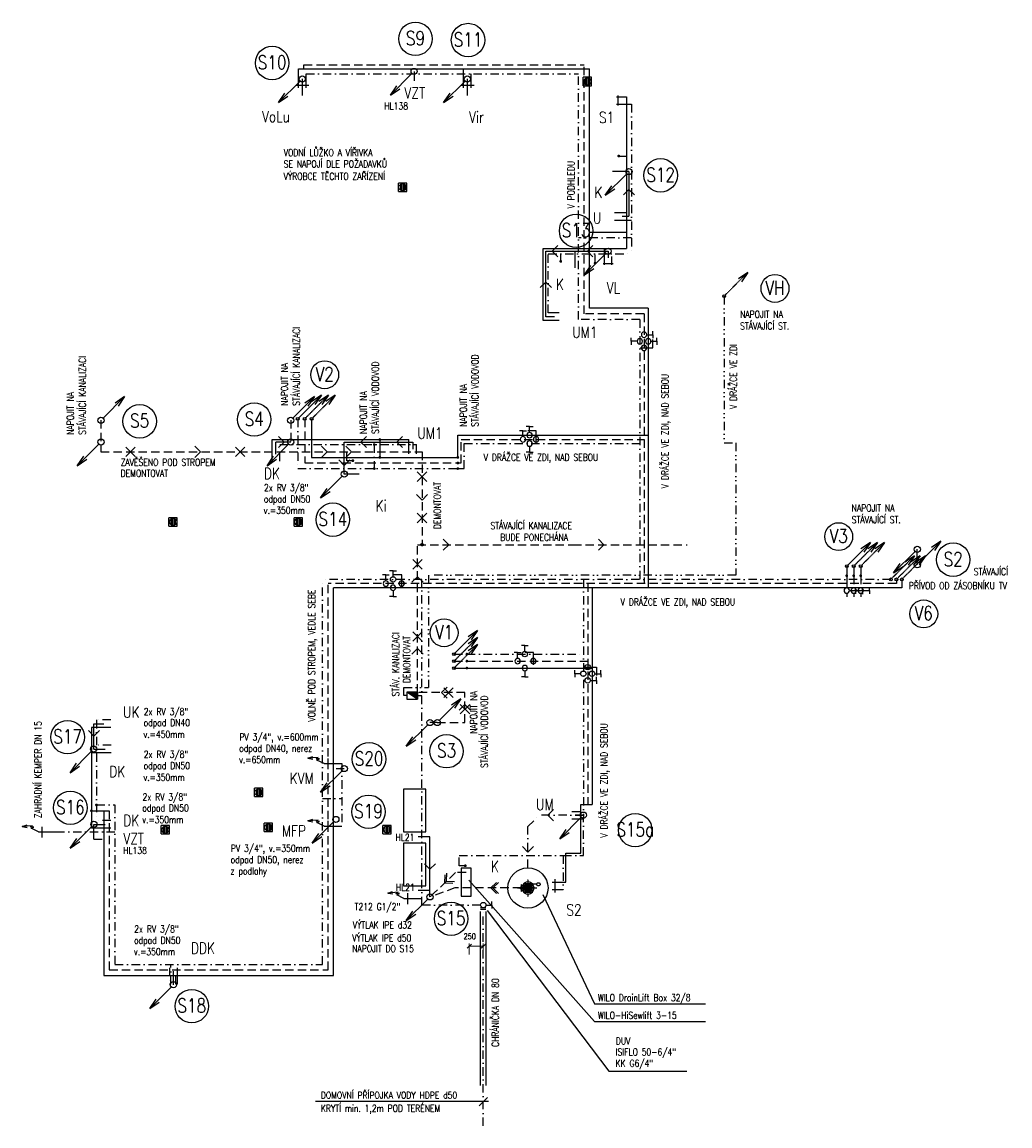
# Model space of a CAD drawing. Extents: x -388847 to -134749, y 81682 to 194994.
# Tile 11 of 23: x -233820 to -216123, y 113167 to 132945. Entities that reach past the tile are written whole.
import ezdxf
from ezdxf.enums import TextEntityAlignment as Align

# ---------------------------------------------------------------- set-up
doc = ezdxf.new("R2010")
doc.units = 0
doc.header["$MEASUREMENT"] = 0
doc.header["$PDMODE"] = 3
doc.header["$PDSIZE"] = 75
for name, pattern in [('DASHDOT', [1, 0.5, -0.25, 0, -0.25]), ('DASHED', [0.75, 0.5, -0.25]), ('DIVIDE', [1.25, 0.5, -0.25, 0, -0.25, 0, -0.25])]:
    doc.linetypes.add(name, pattern=pattern)
doc.layers.get('Defpoints').update_dxf_attribs({"lineweight": 13})
for name, color, linetype in [('P-1_S721_POTRUBI', 3, 'Continuous'), ('P2_S721_POPIS', 1, 'Continuous'), ('P2_S721_POTRUBI', 3, 'Continuous'), ('P2_S721_STOUPACKY', 4, 'Continuous'), ('ZT-ARMAT', 4, 'Continuous'), ('ZT-KAN', 3, 'Continuous'), ('ZT-KOTY', 2, 'Continuous'), ('ZT-PLYN', 40, 'PLYN'), ('ZT-TEXT', 2, 'Continuous'), ('ZT-VOD', 1, 'Continuous'), ('ZT-VODA-CST', 7, 'Continuous'), ('ZT-VODA-STOUP', 4, 'Continuous'), ('ZT-VOST', 4, 'Continuous')]:
    doc.layers.add(name, color=color, linetype=linetype)
doc.styles.add('C', font='simplexc', dxfattribs={"width": 0.8})
doc.styles.add('SIMP_CZ', font='simplex.shx', dxfattribs={"width": 0.8})
doc.styles.add('SIMPLEX', font='SIMPLEX.shx', dxfattribs={"width": 0.8})
doc.linetypes.add('PLYN', pattern='A,5,-0.2,[1,ZT01-R14,S=0.2,R=0,X=0,Y=0],-0.6', length=5.8)
doc.dimstyles.new('kam', dxfattribs={"dimscale": 50, "dimtxt": 2, "dimasz": 1.5, "dimexe": 1, "dimexo": 1, "dimgap": 1, "dimtad": 1, "dimdec": 0, "dimrnd": 5, "dimzin": 0, "dimdsep": 46, "dimtxsty": 'SIMPLEX', "dimblk": 'OBLIQUE', "dimcen": -0.09, "dimadec": 0, "dimazin": 0, "dimtfac": 1, "dimtdec": 0, "dimtmove": 2, "dimatfit": 3, "dimldrblk": 'OBLIQUE', "dimfxl": 0, "dimtolj": 1, "dimtzin": 0, "dimlwd": 0, "dimlwe": 0, "dimarcsym": 0})

# ---------------------------------------------------------------- blocks, each defined once
blk = doc.blocks.new('SSVD')
at = {"layer": 'ZT-VODA-STOUP', "linetype": 'DASHDOT'}
blk.add_line((-18, -18), (-424, -424), dxfattribs=at)
at = {"layer": 'ZT-VODA-STOUP'}
for q in [(-309, -255), (-255, -309)]:
    blk.add_line((-424, -424), q, dxfattribs=at)
blk.add_circle((0, 0), 25, dxfattribs=at)
blk = doc.blocks.new('CERKALPU')
at = {"layer": 'ZT-ARMAT', "color": 7, "linetype": 'DASHDOT'}
for p, q in [((-70, 0), (279, 0)), ((0, 70), (0, -70)), ((120, 159), (120, -159))]:
    blk.add_line(p, q, dxfattribs=at)
at = {"layer": 'ZT-ARMAT', "color": 7}
for p, q in [((105, -54), (105, 54)), ((135, -54), (135, 54))]:
    blk.add_line(p, q, dxfattribs=at)
at = {"layer": 'ZT-ARMAT', "color": 1}
blk.add_line((271, 66), (120, 66), dxfattribs=at)
at = {"layer": 'ZT-ARMAT', "color": 7}
blk.add_lwpolyline([(271, 66, 0.148436), (273, 59, 0.107107), (281, 51, 0.075999), (292, 46, 0.062868), (307, 44, 0.062868), (321, 46, 0.075999), (332, 51, 0.107107), (340, 59, 0.148436), (343, 66, 0.148436), (340, 74, 0.107107), (332, 82, 0.075999), (321, 87, 0.062868), (307, 89, 0.062868), (292, 87, 0.075999), (281, 82, 0.107107), (273, 74, 0.148436)], format="xyb", close=True, dxfattribs=at)
for centre, radius in [((0, 0), 20), ((120, 2), 76.3), ((120, 0), 56.3)]:
    blk.add_circle(centre, radius, dxfattribs=at)
blk.add_arc((120, 0), 109, 188.3754, 171.6246, dxfattribs=at)
blk = doc.blocks.new('VPUSTGEB')
at = {"layer": 'ZT-KAN', "color": 4, "linetype": 'Continuous'}
for p, q in [((-75, -75), (-75, 75)), ((75, 75), (-75, 75)), ((-40, 52), (-40, -52)), ((-14, 64), (-14, -64)), ((14, 64), (14, -64)), ((40, 52), (40, -52)), ((75, -75), (75, 75)), ((-75, -75), (75, -75))]:
    blk.add_line(p, q, dxfattribs=at)
blk.add_circle((0, 0), 65.1, dxfattribs=at)
blk = doc.blocks.new('CST')
at = {"color": 2}
blk.add_circle((0, 0), 250, dxfattribs=at)
at = {"color": 1, "style": 'SIMPLEX', "width": 0.8}
blk.add_attdef('CISLO\\STOUPACKY', text='', height=250, dxfattribs=at).set_placement((0, -113), align=Align.CENTER)
blk = doc.blocks.new('S721ST_DOLU')
for p, q in [((-39, -39), (-424, -424)), ((-424, -424), (-309, -255)), ((-424, -424), (-255, -309))]:
    blk.add_line(p, q)
blk.add_circle((0, 0), 55)
at = {"style": 'SIMP_CZ', "width": 0.8, "flags": 1}
for tag, p in [('OZNACENI', (9, -476)), ('PROFIL', (9, -818)), ('MATERIAL', (9, -1163)), ('VYSKA', (9, -1497)), ('CISTICI_KUS', (9, -1873)), ('KUS_VYSKA', (9, -2248)), ('KOLENA', (-3, -2534))]:
    blk.add_attdef(tag, p, '', height=175, dxfattribs=at)
blk = doc.blocks.new('S721ST_CISLO')
at = {"color": 7}
blk.add_circle((0, 0), 300, dxfattribs=at)
at = {"style": 'SIMP_CZ', "width": 0.8}
blk.add_attdef('CISLO_STOUPACKY', text='', height=250, dxfattribs=at).set_placement((0, -113), align=Align.CENTER)
blk = doc.blocks.new('HRDLO_PL')
at = {"layer": 'ZT-KAN', "color": 7}
for q in [(0, 99.999998), (0, -99.999998)]:
    blk.add_line((-99.999998, 0), q, dxfattribs=at)
blk = doc.blocks.new('T212')
at = {"layer": 'ZT-ARMAT', "color": 4}
for p, q in [((321, 1), (0, 0)), ((250, 101), (250, -93)), ((321, 1), (450, -64)), ((450, -64), (400, -86)), ((400, -86), (464, -88)), ((464, -88), (426, -109)), ((426, -109), (613, -96)), ((613, -96), (521, -79)), ((613, -96), (524, -125))]:
    blk.add_line(p, q, dxfattribs=at)
blk = doc.blocks.new('S721ST_NAHORU')
for p, q in [((39, 39), (424, 424)), ((424, 424), (255, 309)), ((424, 424), (309, 255))]:
    blk.add_line(p, q)
blk.add_circle((0, 0), 55)
at = {"style": 'SIMP_CZ', "width": 0.8, "flags": 1}
for tag, p in [('OZNACENI', (9, -476)), ('PROFIL', (9, -818)), ('MATERIAL', (9, -1163)), ('VYSKA', (9, -1497)), ('CISTICI_KUS', (9, -1873)), ('KUS_VYSKA', (9, -2248)), ('V_PODLAZE', (-8, -2543)), ('KOLENA', (-1, -2851)), ('ODBOCKA', (-1, -3189))]:
    blk.add_attdef(tag, p, '', height=175, dxfattribs=at)
blk = doc.blocks.new('SVH-VOD')
at = {"layer": 'ZT-VODA-CST', "color": 4, "linetype": 'DASHDOT'}
blk.add_line((143, 18), (549, 424), dxfattribs=at)
at = {"layer": 'ZT-VODA-CST', "color": 4}
for q in [(380, 309), (434, 255)]:
    blk.add_line((549, 424), q, dxfattribs=at)
at = {"layer": 'ZT-VODA-STOUP'}
for p, q in [((-107, 18), (299, 424)), ((299, 424), (130, 309)), ((299, 424), (184, 255)), ((424, 424), (255, 309)), ((424, 424), (309, 255))]:
    blk.add_line(p, q, dxfattribs=at)
at = {"layer": 'ZT-VODA-STOUP', "linetype": 'DASHED'}
blk.add_line((18, 18), (424, 424), dxfattribs=at)
at = {"layer": 'ZT-VODA-STOUP'}
for centre in [(-125, 0), (0, 0), (125, 0)]:
    blk.add_circle(centre, 25, dxfattribs=at)
blk = doc.blocks.new('SVH-SVIS')
at = {"layer": 'ZT-VODA-STOUP'}
for p, q in [((18, 143), (424, 549)), ((424, 549), (255, 434)), ((424, 424), (255, 309)), ((424, 549), (309, 380)), ((424, 424), (309, 255))]:
    blk.add_line(p, q, dxfattribs=at)
at = {"layer": 'ZT-VODA-STOUP', "linetype": 'DASHED'}
blk.add_line((18, 18), (424, 424), dxfattribs=at)
at = {"layer": 'ZT-VODA-STOUP', "color": 4, "linetype": 'DASHDOT'}
blk.add_line((18, -107), (424, 299), dxfattribs=at)
at = {"layer": 'ZT-VODA-STOUP', "color": 4}
for q in [(255, 184), (309, 130)]:
    blk.add_line((424, 299), q, dxfattribs=at)
at = {"layer": 'ZT-VODA-STOUP'}
for centre in [(0, 125), (0, 0), (0, -125)]:
    blk.add_circle(centre, 25, dxfattribs=at)
blk = doc.blocks.new('VEN')
at = {"layer": 'ZT-ARMAT', "color": 4}
for p, q in [((0, 155), (-62, 155)), ((0, 155), (62, 155)), ((0, 155), (62, 155)), ((0, 48), (0, 155))]:
    blk.add_line(p, q, dxfattribs=at)
blk.add_circle((0, 0), 48.1, dxfattribs=at)
blk = doc.blocks.new('KOHOUT')
at = {"layer": 'ZT-ARMAT', "color": 4}
for p, q in [((0, 155), (148, 155)), ((0, 155), (148, 155)), ((0, -69), (0, 155))]:
    blk.add_line(p, q, dxfattribs=at)
blk.add_circle((0, 0), 48.1, dxfattribs=at)
blk = doc.blocks.new('ZKN')
at = {"layer": 'ZT-ARMAT', "color": 4}
for p, q in [((-97.4025, -64.935), (-97.4025, 64.935)), ((-97.4025, 64.935), (97.4025, -64.935)), ((97.4025, 64.935), (-97.4025, 64.935)), ((97.4025, -64.935), (97.4025, 64.935)), ((-97.4025, -64.935), (97.4025, -64.935))]:
    blk.add_line(p, q, dxfattribs=at)
blk.add_solid([(-97.4025, 64.935), (-97.4025, -64.935), (97.4025, -64.935)], dxfattribs=at)
blk = doc.blocks.new('_OBLIQUE')
at = {"color": 0, "linetype": 'ByBlock'}
blk.add_line((-0.5, -0.5), (0.5, 0.5), dxfattribs=at)
blk = doc.blocks.new('*D309')
at = {"layer": 'Defpoints', "color": 0, "ltscale": 300}
for p in [(-225558, 116387), (-225808, 116190), (-225558, 116190)]:
    blk.add_point(p, dxfattribs=at)
at = {"layer": 'ZT-KOTY', "color": 0, "lineweight": 0, "ltscale": 300}
for p, q in [((-225808, 116240), (-225808, 116437)), ((-225808, 116387), (-225558, 116387)), ((-225558, 116240), (-225558, 116437))]:
    blk.add_line(p, q, dxfattribs=at)
at = {"layer": 'ZT-KOTY', "color": 0, "ltscale": 300, "insert": (-225800, 116562), "char_height": 100, "attachment_point": 5, "style": 'SIMPLEX', "bg_fill": 3, "box_fill_scale": 1.25, "bg_fill_color": 256, "bg_fill_true_color": 13158600, "bg_fill_transparency": 0}
blk.add_mtext('\\A1;250', dxfattribs=at)
at = {"layer": 'ZT-KOTY', "color": 0, "lineweight": 0, "ltscale": 300, "xscale": 75, "yscale": 75, "zscale": 75, "rotation": 180}
blk.add_blockref('_OBLIQUE', (-225808, 116387), dxfattribs=at)
at = {"layer": 'ZT-KOTY', "color": 0, "lineweight": 0, "ltscale": 300, "xscale": 75, "yscale": 75, "zscale": 75}
blk.add_blockref('_OBLIQUE', (-225558, 116387), dxfattribs=at)

msp = doc.modelspace()

# ---------------------------------------------------------------- linework, layer by layer
at = {"color": 7, "linetype": 'DASHDOT', "ltscale": 300}
for p, q in [((-228882.6, 125835), (-228882.6, 124945)), ((-228882.6, 124945), (-226008.2, 124945)), ((-218796.4, 123195), (-218796.4, 123025)), ((-226082.6, 121620), (-225851.4, 121620))]:
    msp.add_line(p, q, dxfattribs=at)
at = {"color": 7, "linetype": 'DASHED', "ltscale": 300}
for p, q in [((-228757.6, 125835), (-228757.6, 125045)), ((-226737, 120930.7), (-226737, 123580.4)), ((-218921.4, 123195), (-218921.4, 123025)), ((-226082.6, 121495), (-225851.4, 121495)), ((-225887.1, 120930.7), (-226737, 120930.7)), ((-225887.1, 120395), (-225887.1, 120930.7)), ((-226382.6, 120395), (-225887.1, 120395))]:
    msp.add_line(p, q, dxfattribs=at)
at = {"color": 7, "linetype": 'Continuous', "ltscale": 300}
for p, q in [((-228632.6, 125835), (-228632.6, 125145.3)), ((-228632.6, 125145.3), (-226014.6, 125144.9)), ((-219046.4, 123195), (-219046.4, 123025)), ((-226082.6, 121370), (-225696.7, 121370))]:
    msp.add_line(p, q, dxfattribs=at)
at = {"color": 7, "ltscale": 300}
msp.add_line((-217782.6, 123220), (-217782.6, 123499), dxfattribs=at)
at = {"layer": 'P2_S721_POTRUBI', "ltscale": 300}
for p, q in [((-228801.9, 131926.1), (-228801.9, 131626.4)), ((-226796.5, 132060), (-226796.5, 131890.5)), ((-225843.6, 131926.1), (-225843.6, 131626.4)), ((-222947.6, 130265), (-223243.3, 130265)), ((-222947.6, 130265), (-222947.6, 129465)), ((-223072.6, 129465), (-222947.6, 129465)), ((-224437.6, 127663.4), (-224437.6, 128840)), ((-224437.6, 128840), (-223912.6, 128840)), ((-223912.6, 128544.3), (-223912.6, 128840)), ((-223912.6, 128840), (-223322.9, 128840)), ((-223322.9, 128840), (-223322.9, 128719.7)), ((-224281.2, 127663.4), (-224437.6, 127663.4)), ((-229272.6, 125203.1), (-229272.6, 125420)), ((-229007.6, 125420), (-229272.6, 125420)), ((-228047.6, 124845), (-228047.6, 125420)), ((-228047.6, 125420), (-226822.6, 125420)), ((-226822.6, 125420), (-226822.6, 125293.5)), ((-227781.9, 124845), (-228047.6, 124845)), ((-232532.6, 119920), (-232532.6, 120370)), ((-232532.6, 120370), (-232355, 120370)), ((-232537.1, 119920), (-232333.9, 119920)), ((-228193.8, 119569.9), (-228047.6, 119569.9)), ((-232532.6, 118306.2), (-232532.6, 118570)), ((-232532.6, 118570), (-232329.4, 118570)), ((-232532.6, 118306.2), (-232384, 118306.2)), ((-226512.6, 118349), (-226726.5, 118349)), ((-226512.6, 117270), (-226512.6, 118349)), ((-226512.6, 117384), (-226726.5, 117384)), ((-231107.6, 115695), (-231107.6, 115937.8))]:
    msp.add_line(p, q, dxfattribs=at)
at = {"layer": 'P2_S721_POTRUBI', "linetype": 'DASHED', "ltscale": 300}
msp.add_line((-223762.6, 118735), (-223912.6, 118735), dxfattribs=at)
at = {"layer": 'ZT-KAN', "color": 7, "linetype": 'DASHED', "ltscale": 300}
for p, q in [((-232407.6, 125810), (-232407.6, 125245)), ((-229007.6, 125810), (-229007.6, 125420)), ((-232407.6, 125245), (-226654.8, 125245)), ((-226654.8, 125245), (-226654.8, 123580.4)), ((-228757.6, 125045), (-226014.6, 125045)), ((-226737, 123580.4), (-223949.7, 123580.4)), ((-223949.7, 123580.4), (-221903.7, 123580.4))]:
    msp.add_line(p, q, dxfattribs=at)
at = {"layer": 'ZT-KAN', "ltscale": 300}
for p, q in [((-231963.6, 125159.4), (-231792.3, 125330.6)), ((-231963.6, 125330.6), (-231792.3, 125159.4)), ((-229999.6, 125159.4), (-229828.3, 125330.6)), ((-229999.6, 125330.6), (-229828.3, 125159.4)), ((-226740.4, 124714.5), (-226569.2, 124885.8)), ((-226740.4, 124885.8), (-226569.2, 124714.5)), ((-226740.4, 123975), (-226569.2, 124146.2)), ((-226740.4, 124146.2), (-226569.2, 123975)), ((-226822.6, 123141.9), (-226651.3, 123313.1)), ((-226822.6, 123313.1), (-226651.3, 123141.9)), ((-226822.6, 121849.9), (-226651.3, 122021.2)), ((-226822.6, 122021.2), (-226651.3, 121849.9)), ((-226267, 120845.1), (-226095.7, 121016.4)), ((-226267, 121016.4), (-226095.7, 120845.1)), ((-225972.7, 120547.9), (-225801.5, 120719.1)), ((-225972.7, 120719.1), (-225801.5, 120547.9)), ((-226382.6, 120395), (-226512.6, 120395))]:
    msp.add_line(p, q, dxfattribs=at)
at = {"layer": 'ZT-KAN', "linetype": 'DASHDOT', "ltscale": 300}
for p, q in [((-224757.6, 118529.3), (-224551.9, 118735)), ((-223762.6, 118735), (-224551.9, 118735)), ((-224757.6, 117790), (-224757.6, 118529.3))]:
    msp.add_line(p, q, dxfattribs=at)
at = {"layer": 'ZT-KAN', "color": 3, "linetype": 'Continuous', "ltscale": 300}
msp.add_line((-223912.6, 118735), (-223762.6, 118735), dxfattribs=at)
at = {"layer": 'ZT-KAN', "color": 3, "linetype": 'DASHED', "ltscale": 300}
for p, q in [((-226053.3, 117705.2), (-226512.6, 117270)), ((-225866.9, 117705.2), (-226053.3, 117705.2)), ((-226066.5, 117430), (-226512.6, 117270)), ((-224877.6, 117430), (-226066.5, 117430))]:
    msp.add_line(p, q, dxfattribs=at)
at = {"layer": 'ZT-KAN', "color": 2, "linetype": 'Continuous', "ltscale": 20}
for p, q in [((-225814, 117568.6), (-223562.7, 115035.6)), ((-224492.7, 117311), (-223562.7, 115351.8)), ((-225489.6, 117025.3), (-223311.4, 114148.8)), ((-223562.7, 115351.8), (-221577.5, 115351.8)), ((-223562.7, 115035.6), (-221577.5, 115035.6)), ((-223311.4, 114148.8), (-221912.7, 114148.8))]:
    msp.add_line(p, q, dxfattribs=at)
at = {"layer": 'ZT-KAN', "color": 3, "ltscale": 10}
msp.add_lwpolyline([(-225953, 117285.1), (-225773, 117285.1), (-225773, 117785.1), (-225953, 117785.1)], close=True, dxfattribs=at)
at = {"layer": 'ZT-KAN', "color": 7, "linetype": 'DASHED', "ltscale": 300}
msp.add_circle((-226654.8, 123580.4), 21.1, dxfattribs=at)
at = {"layer": 'ZT-KAN', "color": 3, "ltscale": 10}
msp.add_circle((-224757.6, 117430), 360, dxfattribs=at)
at = {"layer": 'ZT-PLYN', "color": 40, "linetype": 'Continuous', "ltscale": 300}
for p, q in [((-225607.6, 113890), (-225607.6, 117010)), ((-225507.6, 113890), (-225507.6, 117010))]:
    msp.add_line(p, q, dxfattribs=at)
at = {"layer": 'ZT-VOD', "color": 1, "linetype": 'DASHED', "ltscale": 300}
for p, q in [((-228772.6, 132105), (-228772.6, 132180)), ((-228772.6, 132180), (-223752.7, 132180)), ((-223752.7, 127716.8), (-223752.7, 132180)), ((-222677.9, 127716.8), (-223752.7, 127716.8)), ((-222677.9, 127716.8), (-222677.9, 122884.7)), ((-225951.1, 125468.4), (-222677.9, 125468.4)), ((-225951.1, 125045), (-225951.1, 125468.4)), ((-226014.6, 125045), (-225951.1, 125045)), ((-218921.4, 123025), (-218921.4, 122806.6)), ((-218157.7, 122884.7), (-228339.6, 122884.7)), ((-228339.6, 115961), (-228339.6, 122884.7)), ((-223687.4, 122884.7), (-223687.4, 118926.9)), ((-218157.7, 122959.7), (-218157.7, 122884.7)), ((-218921.4, 122710.5), (-218921.4, 122649.2)), ((-225851.4, 121495), (-223687.4, 121495)), ((-232257.6, 118813.8), (-232257.6, 115961)), ((-232257.6, 115961), (-228339.6, 115961))]:
    msp.add_line(p, q, dxfattribs=at)
at = {"layer": 'ZT-VOD', "color": 1, "linetype": 'Continuous', "ltscale": 300}
for p, q in [((-228868.1, 131766.4), (-228868.1, 132105)), ((-228868.1, 132105), (-223652.7, 132105)), ((-225909.7, 131766.4), (-225909.7, 132105)), ((-223652.7, 127816.8), (-223652.7, 132105)), ((-228918.1, 131816.4), (-228682.1, 131816.4)), ((-225959.7, 131816.4), (-225723.7, 131816.4)), ((-223170, 131608), (-222992.6, 131608)), ((-223148.7, 131629.2), (-223148.7, 131450.7)), ((-222992.6, 131608), (-222992.6, 128885)), ((-223204.5, 129533), (-222992.6, 129533)), ((-222992.6, 129176.8), (-223652.7, 129176.8)), ((-224482.6, 127597), (-224482.6, 128885)), ((-224482.6, 128885), (-222992.6, 128885)), ((-223388.4, 128592.3), (-223388.4, 128885)), ((-223231.2, 128613.5), (-223409.7, 128613.5)), ((-222602.9, 127816.8), (-223652.7, 127816.8)), ((-222602.9, 127816.8), (-222602.9, 122809.7)), ((-224196.8, 127597), (-224482.6, 127597)), ((-229338.2, 125465), (-226890.6, 125465)), ((-229338.2, 125075.7), (-229338.2, 125465)), ((-227411, 125465), (-227411.1, 125145.1)), ((-226890.6, 125209.2), (-226890.6, 125465)), ((-226014.6, 125543.3), (-222602.9, 125543.3)), ((-226014.6, 125144.9), (-226014.6, 125543.3)), ((-219046.4, 123025), (-219046.4, 122807.6)), ((-218057.7, 122959.7), (-218057.7, 122809.7)), ((-218057.7, 122809.7), (-228239.6, 122809.7)), ((-228239.6, 115861), (-228239.6, 122809.7)), ((-223609.4, 122809.7), (-223609.4, 118926.9)), ((-219046.4, 122711.5), (-219046.4, 122649.2)), ((-225851.4, 121370), (-223609.4, 121370)), ((-232227.6, 120304.4), (-232577.6, 120304.4)), ((-232577.6, 120304.4), (-232577.6, 118504.4)), ((-232223.1, 119854.4), (-232577.6, 119854.4)), ((-223808.6, 118053.4), (-223808.6, 118926.9)), ((-223808.6, 118926.9), (-223609.4, 118926.9)), ((-232577.6, 118813.8), (-232257.6, 118813.8)), ((-232357.6, 118813.8), (-232357.6, 115861)), ((-223973.3, 118803), (-223808.6, 118803)), ((-232227.6, 118504.4), (-232577.6, 118504.4)), ((-224077.6, 117536.6), (-224077.6, 118053.4)), ((-224077.6, 118053.4), (-223808.6, 118053.4)), ((-224326.2, 117536.6), (-224077.6, 117536.6)), ((-224276.2, 117586.6), (-224276.2, 117350.6)), ((-231042, 116000), (-231042, 115707.3)), ((-232357.6, 115861), (-228239.6, 115861)), ((-231067, 115707.3), (-231067, 115861)), ((-231042, 115707.3), (-231067, 115707.3))]:
    msp.add_line(p, q, dxfattribs=at)
at = {"layer": 'ZT-VOD', "color": 131, "ltscale": 300}
for p, q in [((-228732.1, 131766.4), (-228732.1, 132015)), ((-225773.7, 131766.4), (-225773.7, 132015)), ((-223170, 131472), (-222902.6, 131472)), ((-223204.5, 129397), (-222902.6, 129397)), ((-224196.8, 127733), (-224392.6, 127733)), ((-226754.6, 125209.2), (-226754.6, 125375)), ((-223973.3, 118667), (-223765, 118667)), ((-224326.2, 117400.6), (-224127.6, 117400.6))]:
    msp.add_line(p, q, dxfattribs=at)
at = {"layer": 'ZT-VOD', "color": 131, "linetype": 'DASHDOT', "ltscale": 300}
for p, q in [((-228732.1, 132015), (-223852.7, 132015)), ((-223852.7, 127616.8), (-223852.7, 132015)), ((-222902.6, 131472), (-222902.6, 128795)), ((-223130.5, 130544), (-222902.6, 130544)), ((-222902.6, 129076.8), (-223852.7, 129076.8)), ((-224392.6, 127733), (-224392.6, 128795)), ((-224392.6, 128795), (-222902.6, 128795)), ((-224169.6, 128657.3), (-224169.6, 128795)), ((-223554.2, 128626.4), (-223554.2, 128795)), ((-223252.4, 128592.3), (-223252.4, 128795)), ((-222752.9, 127616.8), (-223852.7, 127616.8)), ((-222752.9, 127616.8), (-222752.9, 122959.7)), ((-225899.3, 125393.4), (-222752.9, 125393.4)), ((-225899.3, 124945), (-225899.3, 125393.4)), ((-229202.2, 125375), (-226754.6, 125375)), ((-229202.2, 125075.7), (-229202.2, 125375)), ((-228002.6, 125085.5), (-228002.6, 125375)), ((-227511.1, 125375), (-227511.1, 124945)), ((-227894.7, 125085.5), (-228002.6, 125085.5)), ((-226014.6, 124945), (-225899.3, 124945)), ((-218796.4, 123025), (-218796.4, 122807.6)), ((-218257.7, 122959.7), (-228439.6, 122959.7)), ((-228439.6, 116061), (-228439.6, 122959.7)), ((-226657.6, 117124.5), (-226657.6, 122959.7)), ((-223765, 122959.7), (-223765, 118667)), ((-218796.4, 122711.5), (-218796.4, 122649.2)), ((-225851.4, 121620), (-223765, 121620)), ((-232227.6, 120440.4), (-232487.6, 120440.4)), ((-232487.6, 120440.4), (-232487.6, 118640.4)), ((-232223.1, 119990.4), (-232487.6, 119990.4)), ((-228089.2, 119659.1), (-228089.2, 118537.4)), ((-232487.6, 118918.1), (-232157.6, 118918.1)), ((-232157.6, 118918.1), (-232157.6, 116061)), ((-228439.6, 119033.6), (-228089.2, 119033.6)), ((-223765, 118010), (-223765, 118667)), ((-232227.6, 118640.4), (-232487.6, 118640.4)), ((-233207.6, 118435), (-232157.6, 118435)), ((-225987.6, 117828.8), (-225987.6, 118010)), ((-225987.6, 118010), (-224127.6, 118010)), ((-224127.6, 118010), (-224127.6, 117400.6)), ((-224127.6, 118010), (-223765, 118010)), ((-225879.7, 117828.8), (-225987.6, 117828.8)), ((-225605.6, 117124.5), (-226657.6, 117124.5)), ((-225557.6, 113166.9), (-225557.6, 117047.5)), ((-232157.6, 116061), (-228439.6, 116061)), ((-231178, 116000), (-231178, 115703.9)), ((-231153, 115703.9), (-231153, 116061)), ((-231178, 115703.9), (-231153, 115703.9))]:
    msp.add_line(p, q, dxfattribs=at)
at = {"layer": 'ZT-VOD', "color": 131, "linetype": 'DIVIDE', "ltscale": 300}
for p, q in [((-221242.6, 128034.6), (-221242.6, 125405.8)), ((-221242.6, 125405.8), (-221034.6, 125405.8)), ((-221034.6, 125405.8), (-221034.6, 123034.7)), ((-221034.6, 123034.7), (-226537.6, 123034.7)), ((-226537.6, 123034.7), (-226537.6, 121020.1)), ((-226983.9, 120876.4), (-226983.9, 121020.1)), ((-226983.9, 121020.1), (-226537.6, 121020.1)), ((-226928.2, 120876.4), (-226983.9, 120876.4)), ((-226733.8, 120876.4), (-226657.6, 120876.4))]:
    msp.add_line(p, q, dxfattribs=at)
at = {"layer": 'ZT-VOD', "color": 2, "linetype": 'Continuous', "ltscale": 300}
for p, q in [((-225509.5, 117076.5), (-225605.6, 117076.5)), ((-225509.5, 117047.5), (-225605.6, 117047.5))]:
    msp.add_line(p, q, dxfattribs=at)
at = {"layer": 'ZT-VOD', "color": 2, "linetype": 'Continuous'}
for p, q in [((-225467, 113602.6), (-228562.6, 113602.6)), ((-225632.6, 113527.6), (-225482.6, 113677.6))]:
    msp.add_line(p, q, dxfattribs=at)
at = {"layer": 'ZT-VOD', "color": 131, "ltscale": 300, "const_width": 25}
for points in [[(-223143, 130544, 1), (-223118, 130544, 1)], [(-224169.6, 128644.8, 1), (-224169.6, 128669.8, 1)], [(-223554.2, 128613.9, 1), (-223554.2, 128638.9, 1)], [(-227498.6, 125375, 1), (-227523.6, 125375, 1)], [(-227398.5, 125465, 1), (-227423.5, 125465, 1)], [(-227882.2, 125085.5, 1), (-227907.2, 125085.5, 1)], [(-227398.6, 125145.1, 1), (-227423.6, 125145.1, 1)], [(-226002.1, 125144.9, 1), (-226027.1, 125144.9, 1)], [(-226002.1, 125045, 1), (-226027.1, 125045, 1)], [(-227498.6, 124945, 1), (-227523.6, 124945, 1)], [(-226002.1, 124945, 1), (-226027.1, 124945, 1)], [(-219033.9, 123025, 1), (-219058.9, 123025, 1)], [(-218908.9, 123025, 1), (-218933.9, 123025, 1)], [(-218783.9, 123025, 1), (-218808.9, 123025, 1)], [(-225838.9, 121620, 1), (-225863.9, 121620, 1)], [(-225838.9, 121495, 1), (-225863.9, 121495, 1)], [(-225838.9, 121370, 1), (-225863.9, 121370, 1)], [(-232475.1, 118918.1, 1), (-232500.1, 118918.1, 1)], [(-232565.1, 118813.8, 1), (-232590.1, 118813.8, 1)], [(-225867.2, 117828.8, 1), (-225892.2, 117828.8, 1)]]:
    msp.add_lwpolyline(points, format="xyb", close=True, dxfattribs=at)
at = {"layer": 'ZT-VOD', "color": 8, "ltscale": 300}
for points in [[(-226987.6, 118435), (-226587.6, 118435), (-226587.6, 119200), (-226987.6, 119200)], [(-226987.6, 117470), (-226587.6, 117470), (-226587.6, 118235), (-226987.6, 118235)]]:
    msp.add_lwpolyline(points, close=True, dxfattribs=at)

# ---------------------------------------------------------------- block references
at = {"color": 7, "linetype": 'DASHDOT', "ltscale": 300, "xscale": -1}
for name, p, rotation in [('VEN', (-222677.9, 127343.7), 270), ('VEN', (-222752.9, 127224.8), 90), ('KOHOUT', (-222677.9, 127107.3), 270), ('VEN', (-222602.9, 127224.8), 270), ('VEN', (-224728.8, 125393.4), 180), ('VEN', (-227173.4, 122809.7), 180), ('VEN', (-219046.4, 122759.5), 270), ('VEN', (-218921.4, 122758.6), 270), ('VEN', (-218796.4, 122759.5), 270), ('VEN', (-224813.1, 121370), 180)]:
    msp.add_blockref(name, p, dxfattribs=dict(at, rotation=rotation))
at = {"color": 7, "linetype": 'DASHED', "ltscale": 300}
for p, values in [((-228399.1, 126625), {'CISLO\\STOUPACKY': 'V2'}), ((-219190.5, 123724.9), {'CISLO\\STOUPACKY': 'V3'}), ((-226259.2, 122002.8), {'CISLO\\STOUPACKY': 'V1'})]:
    msp.add_blockref('CST', p, dxfattribs=at).add_auto_attribs(values)
at = {"color": 7, "ltscale": 300}
for name, p in [('S721ST_NAHORU', (-232407.6, 125810)), ('S721ST_NAHORU', (-229007.6, 125810)), ('SVH-VOD', (-228757.6, 125835)), ('S721ST_NAHORU', (-217782.6, 123220)), ('S721ST_DOLU', (-217782.6, 123499)), ('S721ST_NAHORU', (-226382.6, 120395))]:
    msp.add_blockref(name, p, dxfattribs=at)
at = {"color": 7, "linetype": 'DASHDOT', "ltscale": 300, "xscale": -1}
for name, p in [('VEN', (-224847.7, 125468.4)), ('VEN', (-224728.8, 125543.4)), ('KOHOUT', (-224611.2, 125468.4)), ('VEN', (-227303.3, 122884.7)), ('KOHOUT', (-227019.8, 122884.7)), ('VEN', (-224943, 121495)), ('KOHOUT', (-224659.5, 121495))]:
    msp.add_blockref(name, p, dxfattribs=at)
at = {"color": 7, "linetype": 'Continuous', "ltscale": 300}
for name, p in [('SVH-VOD', (-218921.4, 123195)), ('SVH-SVIS', (-226082.6, 121495))]:
    msp.add_blockref(name, p, dxfattribs=at)
at = {"color": 7, "ltscale": 300}
msp.add_blockref('S721ST_CISLO', (-217139.7, 123312), dxfattribs=at).add_auto_attribs({'CISLO_STOUPACKY': 'S2'})
at = {"color": 7, "linetype": 'DASHDOT', "ltscale": 300}
for p in [(-227173.4, 122959.7), (-224813.1, 121620)]:
    msp.add_blockref('VEN', p, dxfattribs=at)
at = {"color": 131, "linetype": 'DASHDOT', "ltscale": 300, "rotation": 270}
for p in [(-226737, 122907.9), (-226737, 121621), (-225887.1, 120616)]:
    msp.add_blockref('HRDLO_PL', p, dxfattribs=at)
at = {"color": 7, "linetype": 'DASHDOT', "ltscale": 300}
for name, p, rotation in [('VEN', (-223765, 121268.5), 90), ('KOHOUT', (-223687.4, 121386.1), 270), ('VEN', (-223609.4, 121268.5), 270), ('VEN', (-223687.4, 121149.7), 270)]:
    msp.add_blockref(name, p, dxfattribs=dict(at, rotation=rotation))
at = {"color": 131, "linetype": 'DASHDOT', "ltscale": 300}
msp.add_blockref('HRDLO_PL', (-226207.6, 120930.7), dxfattribs=at)
at = {"layer": 'P-1_S721_POTRUBI', "color": 3, "linetype": 'Continuous', "ltscale": 300}
for p, rotation in [((-230723.8, 125245), 180), ((-228454.1, 125245), 180), ((-228020.7, 125245), 180), ((-226654.8, 124477.8), 90), ((-226274.7, 123580.4), 180), ((-223496, 123580.4), 180)]:
    msp.add_blockref('HRDLO_PL', p, dxfattribs=dict(at, rotation=rotation))
at = {"layer": 'P2_S721_POPIS', "ltscale": 300}
for p, values in [((-226772.7, 132644.7), {'CISLO_STOUPACKY': 'S9'}), ((-225830.2, 132622.3), {'CISLO_STOUPACKY': 'S11'}), ((-229340.2, 132211.3), {'CISLO_STOUPACKY': 'S10'}), ((-222380.9, 130198.1), {'CISLO_STOUPACKY': 'S12'}), ((-223895.1, 129204.7), {'CISLO_STOUPACKY': 'S13'}), ((-231714, 125791.5), {'CISLO_STOUPACKY': 'S5'}), ((-229661.5, 125824.5), {'CISLO_STOUPACKY': 'S4'}), ((-233004.6, 120133.2), {'CISLO_STOUPACKY': 'S17'}), ((-226215.5, 119879.9), {'CISLO_STOUPACKY': 'S3'}), ((-227603.9, 119739.4), {'CISLO_STOUPACKY': 'S20'}), ((-232955.1, 118867.4), {'CISLO_STOUPACKY': 'S16'}), ((-227613.2, 118795.9), {'CISLO_STOUPACKY': 'S19'}), ((-230779.9, 115312.8), {'CISLO_STOUPACKY': 'S18'})]:
    msp.add_blockref('S721ST_CISLO', p, dxfattribs=at).add_auto_attribs(values)
at = {"layer": 'P2_S721_POPIS', "color": 3, "linetype": 'DASHED', "ltscale": 300}
for p, values in [((-228252.6, 124029.1), {'CISLO_STOUPACKY': 'S14'}), ((-222835.2, 118466.6), {'CISLO_STOUPACKY': 'S15a'})]:
    msp.add_blockref('S721ST_CISLO', p, dxfattribs=at).add_auto_attribs(values)
at = {"layer": 'P2_S721_POPIS', "linetype": 'DASHED', "ltscale": 300}
msp.add_blockref('S721ST_CISLO', (-226134.4, 116878.4), dxfattribs=at).add_auto_attribs({'CISLO_STOUPACKY': 'S15'})
at = {"layer": 'P2_S721_POTRUBI', "ltscale": 300}
for p, rotation in [((-222947.6, 129847.1), 270), ((-224437.6, 128187.6), 270), ((-232532.6, 120248.9), 90)]:
    msp.add_blockref('HRDLO_PL', p, dxfattribs=dict(at, rotation=rotation))
at = {"layer": 'P2_S721_POTRUBI', "color": 1, "linetype": 'Continuous', "ltscale": 300}
for p in [(-224223.6, 128840), (-227649.7, 125420), (-227007, 125420)]:
    msp.add_blockref('HRDLO_PL', p, dxfattribs=at)
at = {"layer": 'P2_S721_POTRUBI', "ltscale": 300}
msp.add_blockref('HRDLO_PL', (-223593.3, 128840), dxfattribs=at)
at = {"layer": 'P2_S721_POTRUBI', "color": 1, "linetype": 'Continuous', "ltscale": 300}
for p, rotation in [((-229225.5, 125420), 180), ((-228047.6, 125099.9), 90)]:
    msp.add_blockref('HRDLO_PL', p, dxfattribs=dict(at, rotation=rotation))
at = {"layer": 'P2_S721_POTRUBI', "color": 40, "linetype": 'PLYN', "ltscale": 300, "rotation": 90}
msp.add_blockref('HRDLO_PL', (-226512.6, 117865.8), dxfattribs=at)
at = {"layer": 'P2_S721_STOUPACKY', "ltscale": 300}
for p in [(-228801.9, 131926.1), (-226796.5, 132060), (-225843.6, 131926.1), (-222947.6, 130265), (-223322.9, 128840), (-232407.6, 125420), (-229007.6, 125420), (-226512.6, 120395), (-232537.1, 119920), (-228047.6, 119569.9), (-228197.6, 118658.7), (-232532.6, 118570), (-231107.6, 115695)]:
    msp.add_blockref('S721ST_DOLU', p, dxfattribs=at)
at = {"layer": 'P2_S721_STOUPACKY', "color": 3, "linetype": 'DASHED', "ltscale": 300}
for p in [(-228047.6, 124845), (-223762.6, 118735)]:
    msp.add_blockref('S721ST_DOLU', p, dxfattribs=at)
at = {"layer": 'P2_S721_STOUPACKY', "linetype": 'DASHED', "ltscale": 300}
msp.add_blockref('S721ST_DOLU', (-226512.6, 117270), dxfattribs=at)
at = {"layer": 'ZT-KAN', "color": 3, "linetype": 'Continuous', "ltscale": 300}
for p in [(-223692.6, 131880), (-227002.6, 129985), (-231115.1, 123990), (-228872.6, 123990), (-229582.9, 119143.5, 717.8), (-231252.9, 118473.3, 350.4), (-229409.7, 118516.2, 734.7), (-227280.1, 118477.5), (-224757.6, 117430)]:
    msp.add_blockref('VPUSTGEB', p, dxfattribs=at)
at = {"layer": 'ZT-KAN', "color": 1, "linetype": 'Continuous', "ltscale": 300}
msp.add_blockref('HRDLO_PL', (-224299.9, 118735), dxfattribs=at)
at = {"layer": 'ZT-KAN', "color": 1, "linetype": 'Continuous', "ltscale": 300, "rotation": 90}
msp.add_blockref('HRDLO_PL', (-224757.6, 118173.7), dxfattribs=at)
at = {"layer": 'ZT-KAN', "color": 3, "linetype": 'DASHED', "ltscale": 300, "rotation": 43.45843711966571}
for p in [(-226142.6, 117620.6), (-226173.8, 117591)]:
    msp.add_blockref('HRDLO_PL', p, dxfattribs=at)
at = {"layer": 'ZT-KAN', "color": 3, "linetype": 'DASHED', "ltscale": 300}
for p in [(-225323.1, 117430), (-225287.3, 117430)]:
    msp.add_blockref('HRDLO_PL', p, dxfattribs=at)
at = {"layer": 'ZT-KAN', "color": 3, "linetype": 'DASHED', "ltscale": 20}
msp.add_blockref('CERKALPU', (-224877.6, 117430), dxfattribs=at)
at = {"layer": 'ZT-VOD', "color": 3, "linetype": 'DASHED', "ltscale": 300}
msp.add_blockref('CST', (-217667.4, 122341.4), dxfattribs=at).add_auto_attribs({'CISLO\\STOUPACKY': 'V6'})
at = {"layer": 'ZT-VOD', "color": 131, "linetype": 'DIVIDE', "ltscale": 300, "rotation": 180}
msp.add_blockref('ZKN', (-226830.8, 120876.4), dxfattribs=at)
at = {"layer": 'ZT-VOD', "color": 131, "linetype": 'DASHDOT', "ltscale": 300, "rotation": 180}
for p in [(-228089.2, 119659.1), (-233207.6, 118435), (-228089.2, 118537.4)]:
    msp.add_blockref('T212', p, dxfattribs=at)
at = {"layer": 'ZT-VOD', "color": 3, "linetype": 'Continuous', "ltscale": 300, "rotation": 180}
msp.add_blockref('T212', (-226657.6, 117244), dxfattribs=at)
at = {"layer": 'ZT-VOD', "color": 1, "linetype": 'Continuous', "ltscale": 300, "rotation": 270}
msp.add_blockref('VEN', (-225557.6, 117124.5), dxfattribs=at)
at = {"layer": 'ZT-VOST', "color": 131, "linetype": 'DASHDOT', "ltscale": 300, "rotation": 180}
msp.add_blockref('SSVD', (-221242.6, 128034.6), dxfattribs=at)
at = {"layer": 'ZT-VOST', "color": 1, "linetype": 'Continuous', "ltscale": 300}
msp.add_blockref('CST', (-220331.7, 128172), dxfattribs=at).add_auto_attribs({'CISLO\\STOUPACKY': 'VH'})
at = {"layer": 'ZT-VOST', "color": 3, "linetype": 'Continuous', "ltscale": 300, "rotation": 180}
for p in [(-218257.7, 122959.7), (-218157.7, 122959.7), (-218057.7, 122959.7)]:
    msp.add_blockref('SSVD', p, dxfattribs=at)

# ---------------------------------------------------------------- texts
at = {"layer": 'ZT-KAN', "color": 7, "linetype": 'DASHED', "ltscale": 300, "style": 'C', "width": 0.8}
for s, p in [('ZAVĚŠENO POD STROPEM', (-232054.5, 124993.7)), ('DEMONTOVAT', (-232054.5, 124797)), ('STÁVAJÍCÍ KANALIZACE', (-225429.7, 123862)), ('BUDE PONECHÁNA', (-225255, 123652.9)), ('STÁVAJÍCÍ', (-216770.9, 123035.4))]:
    msp.add_text(s, height=125, dxfattribs=at).set_placement(p)
for s, p in [('DEMONTOVAT', (-226318.1, 123859.6)), ('STÁV. KANALIZACI', (-227065.7, 120860.5)), ('DEMONTOVAT', (-226867.1, 121100.6))]:
    msp.add_text(s, height=125, rotation=90, dxfattribs=at).set_placement(p)
at = {"layer": 'ZT-KAN', "color": 2, "linetype": 'Continuous', "ltscale": 20, "style": 'C', "width": 0.8}
for s, p in [('WILO DrainLift Box 32/8', (-223502.9, 115404.8)), ('WILO-HiSewlift 3-15', (-223502.9, 115088.5))]:
    msp.add_text(s, height=125, dxfattribs=at).set_placement(p)
at = {"layer": 'ZT-TEXT', "color": 1, "style": 'C', "width": 0.8}
for s, p in [('VZT', (-226970.7, 131573.8, -700.8)), ('VoLu', (-229522.4, 131151.2)), ('Vir', (-225813.7, 131140.6)), ('S1', (-223485.9, 131136.5)), ('K', (-223566.3, 129793.4)), ('U', (-223594.8, 129334.8)), ('K', (-224254.6, 128146.5)), ('VL', (-223347.2, 128084.2)), ('UM1', (-223964.8, 127286.9)), ('UM1', (-226738.5, 125478.8)), ('DK', (-229487.9, 124757.8, -700.8)), ('Ki', (-227488.4, 124178.3)), ('UK', (-232010.7, 120482.6)), ('DK', (-232258.1, 119415.1)), ('KVM', (-229027, 119295.9, -700.8)), ('UM', (-224612.1, 118825.8)), ('DK', (-232005.7, 118540.2, -700.8)), ('MFP', (-229165.5, 118352.4, -700.8)), ('VZT', (-232005.7, 118214.2, -700.8)), ('K', (-225417.7, 117715.9)), ('S2', (-224070.5, 116936.2)), ('DDK', (-230793.9, 116253.2, -700.8))]:
    msp.add_text(s, height=200, dxfattribs=at).set_placement(p)
at = {"layer": 'ZT-TEXT', "style": 'C', "width": 0.8}
for s, p in [('V PODHLEDU', (-223925.5, 129604.3)), ('STÁVAJÍCÍ KANALIZACI', (-228844.3, 126070.4)), ('STÁVAJÍCÍ VODOVOD', (-225642.9, 125692.2)), ('V DRÁŽCE VE ZDI', (-221015.2, 126009.9)), ('STÁVAJÍCÍ KANALIZACI', (-232678.5, 125548.7)), ('NAPOJIT NA', (-229056.6, 126070.4)), ('STÁVAJÍCÍ VODOVOD', (-227430.8, 125565)), ('NAPOJIT NA', (-225855.1, 125692.2)), ('V DRÁŽCE VE ZDI, NAD SEBOU', (-222242.5, 124589.4)), ('NAPOJIT NA', (-232890.7, 125548.7)), ('NAPOJIT NA', (-227643, 125565)), ('VOLNĚ POD STROPEM, VEDLE SEBE', (-228571.5, 120411.3)), ('NAPOJIT NA', (-225670.3, 120191.3)), ('STÁVAJÍCÍ VODOVOD', (-225473.9, 119580.8)), ('ZAHRADNÍ KEMPER DN 15', (-233470, 118680.1)), ('V DRÁŽCE VE ZDI, NAD SEBOU', (-223332.8, 118330.6))]:
    msp.add_text(s, height=125, rotation=90, dxfattribs=at).set_placement(p)
for s, p in [('NAPOJIT NA', (-220957, 127648.2)), ('STÁVAJÍCÍ ST.', (-220957, 127436)), ('V DRÁŽCE VE ZDI, NAD SEBOU', (-225550.5, 125086)), ('NAPOJIT NA', (-218957.8, 124176.9)), ('STÁVAJÍCÍ ST.', (-218957.8, 123964.6)), ('PŘÍVOD OD ZÁSOBNÍKU TV', (-217934, 122785.1)), ('V DRÁŽCE VE ZDI, NAD SEBOU', (-223098, 122494.3))]:
    msp.add_text(s, height=125, dxfattribs=at).set_placement(p)
at = {"layer": 'ZT-VOD', "color": 2, "linetype": 'Continuous', "style": 'C', "width": 0.8}
for s, p in [('HL138', (-227329.8, 131376.5)), ('VODNÍ LŮŽKO A VÍŘIVKA', (-229131.8, 130544.9)), ('SE NAPOJÍ DLE POŽADAVKŮ', (-229134.3, 130339.4)), ('VÝROBCE TĚCHTO ZAŘÍZENÍ', (-229134.3, 130115.7)), ('2x RV 3/8"', (-229485.5, 124541.2)), ('odpad DN50', (-229488.2, 124339.3)), ('v.=350mm', (-229490.7, 124133.7)), ('2x RV 3/8"', (-231639.9, 120529.2)), ('odpad DN40', (-231642.7, 120327.3)), ('v.=450mm', (-231645.2, 120121.7)), ('PV 3/4", v.=600mm', (-229927.1, 120074.2)), ('2x RV 3/8"', (-231639.9, 119759.5)), ('odpad DN40, nerez', (-229929.9, 119872.2)), ('odpad DN50', (-231642.7, 119557.6)), ('v.=650mm', (-229932.4, 119666.7)), ('v.=350mm', (-231645.2, 119352)), ('2x RV 3/8"', (-231662.3, 119000.3)), ('odpad DN50', (-231665.1, 118798.4)), ('v.=350mm', (-231667.6, 118592.8)), ('HL21', (-227130.5, 118275.8)), ('HL138', (-232008.4, 118039.3)), ('PV 3/4", v.=350mm', (-230080.2, 118079.3)), ('odpad DN50, nerez', (-230083, 117877.4)), ('z podlahy', (-230085.5, 117671.8)), ('HL21', (-227122.6, 117377.8)), ('T212 G1/2"', (-227862.1, 117030.4)), ('2x RV 3/8"', (-231811.6, 116631.9)), ('VÝTLAK lPE d32', (-227895.5, 116706.3)), ('odpad DN50', (-231814.3, 116430)), ('VÝTLAK lPE d50', (-227905.9, 116469.8)), ('v.=350mm', (-231816.8, 116224.4)), ('NAPOJIT DO S15', (-227905.9, 116280.2)), ('DUV', (-223183.8, 114628.7)), ('ISIFLO 50-6/4"', (-223186.6, 114426.7)), ('KK G6/4"', (-223186.6, 114224.6)), ('DOMOVNÍ PŘÍPOJKA VODY HDPE d50', (-228466.8, 113655.4)), ('KRYTÍ min. 1,2m POD TERÉNEM', (-228466.8, 113421.9))]:
    msp.add_text(s, height=125, dxfattribs=at).set_placement(p)
msp.add_text('CHRÁNIČKA DN 80', height=125, rotation=90, dxfattribs=at).set_placement((-225278, 114581.5))

# ---------------------------------------------------------------- next in the draw order: dimensions: what is measured, and where the dimension line sits
at = {"layer": 'ZT-KOTY', "ltscale": 300}
dim = msp.add_linear_dim(base=(-225557.6, 116386.9), p1=(-225807.6, 116190), p2=(-225557.6, 116190), dimstyle='kam', override={"dimfxl": 5, "dimfxlon": 1, "dimtfill": 1, "dimtfillclr": 256}, dxfattribs=at)
dim.commit()
dim.dimension.update_dxf_attribs({"geometry": '*D309', "text_midpoint": (-225799.7, 116561.9), "dimtype": 160})

doc.saveas('drawing.dxf')
